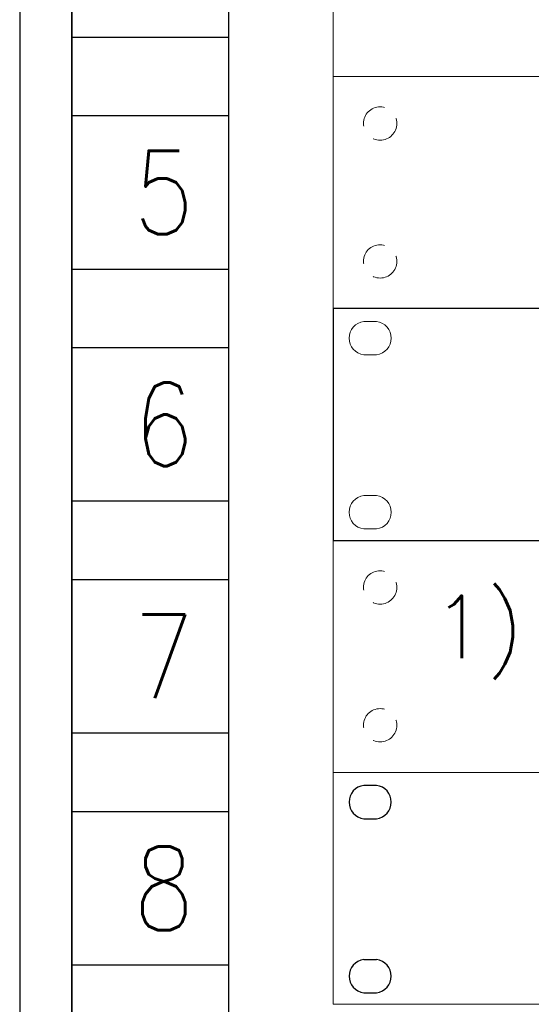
# Model space of a CAD drawing. Header units: millimetres. Extents: x 3585 to 3995, y 1397 to 1684.
# Tile 3 of 15: x 3759 to 3769, y 1534 to 1553. Entities that reach past the tile are written whole.
import ezdxf
from ezdxf.enums import TextEntityAlignment as Align

# ---------------------------------------------------------------- set-up
doc = ezdxf.new("R2010")
doc.units = ezdxf.units.MM
for name, pattern in [('DASHEDX2', [38.1, 25.4, -12.7]), ('HIDDEN', [9.525, 6.35, -3.175]), ('HIDDENX2', [19.05, 12.7, -6.35])]:
    doc.linetypes.add(name, pattern=pattern)
for name, color, linetype, lineweight in [('EB_LAN', 6, 'Continuous', 9), ('EB_NPS', 5, 'Continuous', 5), ('OBUDOWY', 7, 'Continuous', 0), ('SZ_HU_CONSTR', 7, 'HIDDENX2', 0), ('SZ_RACK_CONSTR', 7, 'DASHEDX2', 0)]:
    doc.layers.add(name, color=color, linetype=linetype, lineweight=lineweight)
for name, color, linetype in [('SZ_HU_NR', 7, 'Continuous'), ('SZ_HU_PODZ', 7, 'Continuous'), ('SZ_OBUD', 7, 'Continuous')]:
    doc.layers.add(name, color=color, linetype=linetype)
doc.styles.add('ROMANS', font='simplex.shx')

# ---------------------------------------------------------------- blocks, each defined once
blk = doc.blocks.new('szafa gpd')
at = {"layer": 'SZ_HU_CONSTR'}
for p, q in [((3813.109, 1552.053), (3765.109, 1552.053)), ((3813.109, 1547.613), (3765.109, 1547.613)), ((3813.109, 1543.173), (3765.109, 1543.173)), ((3813.109, 1538.733), (3765.109, 1538.733))]:
    blk.add_line(p, q, dxfattribs=at)
at = {"layer": 'SZ_HU_PODZ', "flags": 128}
for points in [[(3760.109, 1552.808), (3763.109, 1552.808)], [(3763.109, 1551.298), (3760.109, 1551.298)], [(3760.109, 1548.368), (3763.109, 1548.368)], [(3763.109, 1546.858), (3760.109, 1546.858)], [(3760.109, 1543.928), (3763.109, 1543.928)], [(3763.109, 1542.418), (3760.109, 1542.418)], [(3760.109, 1539.488), (3763.109, 1539.488)], [(3763.109, 1537.978), (3760.109, 1537.978)], [(3760.109, 1535.048), (3763.109, 1535.048)]]:
    blk.add_lwpolyline(points, dxfattribs=at)
at = {"layer": 'SZ_OBUD'}
for points in [[(3760.109, 1503.213), (3760.109, 1569.813), (3759.109, 1569.813), (3759.109, 1503.213)], [(3763.109, 1503.213), (3763.109, 1569.813), (3760.109, 1569.813), (3760.109, 1503.213)]]:
    blk.add_lwpolyline(points, dxfattribs=at)
at = {"layer": 'SZ_RACK_CONSTR'}
blk.add_line((3765.109, 1569.813), (3765.109, 1503.213), dxfattribs=at)
at = {"layer": 'SZ_HU_NR', "style": 'ROMANS', "width": 0.85}
for s, p in [('5', (3761.869, 1549.833)), ('6', (3761.869, 1545.393)), ('7', (3761.869, 1540.953)), ('8', (3761.869, 1536.513))]:
    blk.add_text(s, height=1.6, dxfattribs=at).set_placement(p, align=Align.MIDDLE_CENTER)
blk = doc.blocks.new('sdip')
at = {"layer": 'OBUDOWY'}
for p, q in [((-90210889.96, -54810663.43), (-90210906.4, -54810663.43)), ((-90210906.4, -54810663.43), (-90210906.4, -54810707.83)), ((-90210889.96, -54810663.43), (-90210889.96, -54810663.43)), ((-90210888.46, -54810663.43), (-90210889.96, -54810663.43)), ((-90210888.46, -54810663.43), (-90210888.46, -54810663.43)), ((-90210444.34, -54810663.43), (-90210888.46, -54810663.43)), ((-90210889.96, -54810707.83), (-90210906.4, -54810707.83)), ((-90210906.4, -54810707.83), (-90210889.96, -54810707.83)), ((-90210905.65, -54810707.83), (-90210888.46, -54810707.83)), ((-90210888.46, -54810707.83), (-90210444.34, -54810707.83))]:
    blk.add_line(p, q, dxfattribs=at)
at = {"layer": 'OBUDOWY', "linetype": 'HIDDEN', "lineweight": 5}
for centre in [(-90210897.43, -54810672.43), (-90210897.43, -54810698.82)]:
    blk.add_circle(centre, 3.19, dxfattribs=at)
blk = doc.blocks.new('swtichh')
at = {"layer": 'EB_NPS', "color": 0, "linetype": 'Continuous', "lineweight": 50}
blk.add_blockref('sdip', (-5956.41, 1270.32), dxfattribs=at)
blk = doc.blocks.new('Panel 1U kątowy')
at = {"layer": 'OBUDOWY'}
for p, q in [((16.44, 0), (0, 0)), ((0, 0), (0, -44.4)), ((16.44, 0), (16.44, 0)), ((17.94, 0), (17.94, 0)), ((462.06, 0), (17.94, 0)), ((17.94, 0), (16.44, 0)), ((16.44, -44.4), (0, -44.4)), ((0, -44.4), (16.44, -44.4)), ((0.75, -44.4), (17.94, -44.4)), ((17.94, -44.4), (462.06, -44.4))]:
    blk.add_line(p, q, dxfattribs=at)
at = {"layer": 'OBUDOWY', "linetype": 'HIDDEN', "lineweight": 5}
for centre in [(8.97, -9), (8.97, -35.39)]:
    blk.add_circle(centre, 3.19, dxfattribs=at)
at = {"style": 'ROMANS'}
blk.add_attdef('NAZWA_PANELU', text='', height=14, dxfattribs=at).set_placement((681.06, -21), align=Align.MIDDLE_LEFT)
blk.add_attdef('KAT', text='', height=5, dxfattribs=at).set_placement((462.06, -22.2), align=Align.MIDDLE)
blk.add_attdef('NR_KAT', (16.82, -42.94), '', height=4, dxfattribs=at)
blk = doc.blocks.new('Organizer 1U')
at = {"color": 0}
for points in [[(5.83, -2.48), (8.3, -2.48)], [(5.83, -8.87), (8.3, -8.87)], [(5.83, -35.82), (8.3, -35.82)], [(5.83, -42.2), (8.3, -42.2)]]:
    blk.add_lwpolyline(points, dxfattribs=at)
for centre, start, end in [((6.25, -5.68), 97.4593, 262.5407), ((7.88, -5.68), 277.4593, 82.5407), ((6.25, -39.01), 97.4593, 262.5407), ((7.88, -39.01), 277.4593, 82.5407)]:
    blk.add_arc(centre, 3.22, start, end, dxfattribs=at)
at = {"layer": 'OBUDOWY', "color": 0}
blk.add_lwpolyline([(480, 0), (0, 0), (0, -44.4), (40.33, -44.4), (40.33, -43.2), (60.57, -43.2), (60.57, -44.4), (135.1, -44.4), (135.1, -43.2), (155.35, -43.2), (155.35, -44.4), (229.88, -44.4), (229.88, -43.2), (250.12, -43.2), (250.12, -44.4), (324.65, -44.4), (324.65, -43.2), (344.9, -43.2), (344.9, -44.4), (419.43, -44.4), (419.43, -43.2), (439.67, -43.2), (439.67, -44.4), (480, -44.4)], close=True, dxfattribs=at)
at = {"color": 0, "style": 'ROMANS'}
blk.add_attdef('NAZWA_PANELU', text='', height=14, dxfattribs=at).set_placement((683.22, -22.2), align=Align.MIDDLE_LEFT)
blk = doc.blocks.new('ogranicznik przepi')
at = {"color": 0}
for points in [[(-90210605.97, -54810349.21), (-90210603.51, -54810349.21)], [(-90210605.97, -54810355.6), (-90210603.51, -54810355.6)], [(-90210605.97, -54810382.54), (-90210603.51, -54810382.54)], [(-90210605.97, -54810388.93), (-90210603.51, -54810388.93)]]:
    blk.add_lwpolyline(points, dxfattribs=at)
for centre, start, end in [((-90210605.55, -54810352.41), 97.4593, 262.5407), ((-90210603.93, -54810352.41), 277.4593, 82.5407), ((-90210605.55, -54810385.74), 97.4593, 262.5407), ((-90210603.93, -54810385.74), 277.4593, 82.5407)]:
    blk.add_arc(centre, 3.22, start, end, dxfattribs=at)
at = {"layer": 'OBUDOWY', "color": 0, "lineweight": -3}
for p, q in [((-90210131.8, -54810346.73), (-90210611.8, -54810346.73)), ((-90210611.8, -54810346.73), (-90210611.8, -54810391.13))]:
    blk.add_line(p, q, dxfattribs=at)
at = {"layer": 'OBUDOWY', "color": 0, "linetype": 'Continuous', "lineweight": -3}
blk.add_line((-90210611.8, -54810391.13), (-90210131.8, -54810391.13), dxfattribs=at)

msp = doc.modelspace()

# ---------------------------------------------------------------- block references
at = {"xscale": 0.1, "yscale": 0.1, "zscale": 0.1}
msp.add_blockref('Panel 1U kątowy', (3765.109, 1543.173), dxfattribs=at)
at = {"color": 0, "xscale": 0.1, "yscale": 0.1, "zscale": 0.1}
msp.add_blockref('Organizer 1U', (3765.109, 1538.733), dxfattribs=at)
at = {"layer": 'EB_LAN'}
msp.add_blockref('szafa gpd', (0, 0), dxfattribs=at)
at = {"layer": 'EB_LAN', "color": 0, "linetype": 'Continuous', "lineweight": 50, "xscale": 0.1, "yscale": 0.1, "zscale": 0.1}
msp.add_blockref('swtichh', (9025451.39, 5482491.364), dxfattribs=at)
at = {"layer": 'EB_NPS', "color": 0, "linetype": 'Continuous', "lineweight": 50, "xscale": 0.1, "yscale": 0.1, "zscale": 0.1}
msp.add_blockref('ogranicznik przepi', (9024826.289, 5482582.286), dxfattribs=at)

# ---------------------------------------------------------------- texts
at = {"layer": 'EB_LAN', "color": 0, "lineweight": 5, "insert": (3767.004, 1542.118), "char_height": 1.2, "attachment_point": 1, "style": 'ROMANS'}
msp.add_mtext_dynamic_manual_height_columns('1)', width=63.17931, gutter_width=0.5, heights=[0], dxfattribs=at)

doc.saveas('drawing.dxf')
